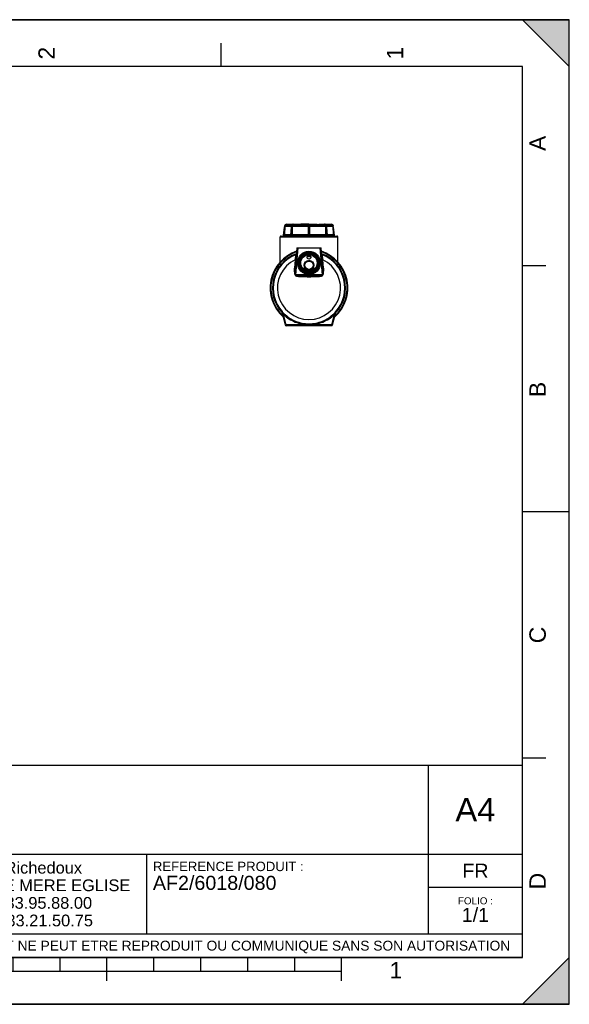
# Model space of a CAD drawing. Header units: millimetres. Extents: x 0 to 297, y 0 to 210.
# Tile 7 of 7: x 180 to 297, y 0 to 210. Entities that reach past the tile are written whole.
import ezdxf

# ---------------------------------------------------------------- set-up
doc = ezdxf.new("R2010")
doc.units = ezdxf.units.MM
doc.header["$LTSCALE"] = 16.335
doc.layers.get('0').update_dxf_attribs({"linetype": 'CONTINUOUS'})
doc.layers.add('AXES_REF', color=7, linetype='CONTINUOUS')
doc.styles.get("Standard").update_dxf_attribs({"font": 'arial.ttf'})
doc.styles.add('TEXTSTYLE_2', font='arial.ttf')

# ---------------------------------------------------------------- blocks, each defined once
blk = doc.blocks.new('MARGEA4_BL0', base_point=(148.51, 105.01))
at = {"color": 7, "linetype": 'Continuous'}
for p, q in [((0.01, 0.01), (0.01, 210.01)), ((297.01, 0.01), (297.01, 210.01)), ((297.01, 210.01), (0.01, 210.01)), ((0.01, 0.01), (0.01, 210.01)), ((0.01, 200.01), (10.01, 210.01)), ((10.01, 210.01), (0.01, 210.01)), ((0.01, 210.01), (0.01, 200.01)), ((0.01, 210.01), (0.01, 0.01)), ((0.01, 200.01), (10.01, 210.01)), ((148.51, 210.01), (148.51, 200.01)), ((287.01, 210.01), (297.01, 200.01)), ((297.01, 210.01), (287.01, 210.01)), ((297.01, 200.01), (287.01, 210.01)), ((297.01, 0.01), (297.01, 210.01)), ((297.01, 200.01), (297.01, 210.01)), ((74.26, 205.01), (74.26, 200.01)), ((222.76, 205.01), (222.76, 200.01)), ((287.01, 200.01), (10.01, 200.01)), ((10.01, 200.01), (10.01, 10.01)), ((287.01, 10.01), (287.01, 200.01)), ((5.01, 157.51), (10.01, 157.51)), ((292.01, 157.51), (287.01, 157.51)), ((0.01, 105.01), (15.01, 105.01)), ((297.01, 105.01), (287.01, 105.01)), ((5.01, 52.51), (10.01, 52.51)), ((292.01, 52.51), (287.01, 52.51)), ((0.01, 10.01), (10.01, 0.01)), ((0.01, 0.01), (0.01, 10.01)), ((0.01, 10.01), (10.01, 0.01)), ((287.01, 10.01), (10.01, 10.01)), ((48.51, 5.01), (48.51, 10.01)), ((58.51, 7.01), (58.51, 10.01)), ((68.51, 7.01), (68.51, 10.01)), ((78.51, 7.01), (78.51, 10.01)), ((88.51, 7.01), (88.51, 10.01)), ((98.51, 5.01), (98.51, 10.01)), ((108.51, 7.01), (108.51, 10.01)), ((118.51, 7.01), (118.51, 10.01)), ((128.51, 7.01), (128.51, 10.01)), ((138.51, 7.01), (138.51, 10.01)), ((148.51, 0.01), (148.51, 10.01)), ((158.51, 7.01), (158.51, 10.01)), ((168.51, 7.01), (168.51, 10.01)), ((178.51, 7.01), (178.51, 10.01)), ((188.51, 7.01), (188.51, 10.01)), ((198.51, 5.01), (198.51, 10.01)), ((208.51, 7.01), (208.51, 10.01)), ((218.51, 7.01), (218.51, 10.01)), ((228.51, 7.01), (228.51, 10.01)), ((238.51, 7.01), (238.51, 10.01)), ((248.51, 5.01), (248.51, 10.01)), ((297.01, 10.01), (287.01, 0.01)), ((297.01, 10.01), (287.01, 0.01)), ((297.01, 0.01), (297.01, 10.01)), ((248.51, 7.01), (48.51, 7.01)), ((297.01, 0.01), (0.01, 0.01)), ((10.01, 0.01), (0.01, 0.01)), ((297.01, 0.01), (0.01, 0.01)), ((287.01, 0.01), (297.01, 0.01))]:
    blk.add_line(p, q, dxfattribs=at)
for points in [[(0.01, 200.01), (10.01, 210.01), (0.01, 210.01)], [(287.01, 210.01), (297.01, 200.01), (297.01, 210.01)], [(0.01, 10.01), (10.01, 0.01), (0.01, 0.01)], [(297.01, 10.01), (287.01, 0.01), (297.01, 0.01)]]:
    blk.add_solid(points, dxfattribs=at)
at = {"color": 5, "linetype": 'Continuous', "style": 'TEXTSTYLE_2', "oblique": 0}
for s, p in [('4', (38.89, 201.51)), ('3', (113.14, 201.51)), ('2', (187.39, 201.51)), ('1', (261.64, 201.51)), ('A', (292.01, 182.01)), ('B', (292.01, 129.51)), ('C', (292.01, 77.01)), ('D', (292.01, 24.51))]:
    blk.add_text(s, height=3.5, rotation=90, dxfattribs=at).set_placement(p)
for s, p in [('A', (5.01, 182.01)), ('B', (5.01, 129.51)), ('C', (5.01, 77.01)), ('D', (5.01, 24.51)), ('4', (36.17, 5.35)), ('1', (258.71, 5.52))]:
    blk.add_text(s, height=3.5, dxfattribs=at).set_placement(p)
blk = doc.blocks.new('*T6')
at = {"color": 2, "linetype": 'Continuous'}
for p, q in [((0, 0), (0, 41)), ((0, 41), (190, 41)), ((25, 22), (25, 41)), ((170, 5), (170, 41)), ((190, 0), (190, 41)), ((0, 31.5), (25, 31.5)), ((0, 22), (190, 22)), ((110, 5), (110, 22)), ((170, 15), (190, 15)), ((0, 5), (190, 5)), ((0, 0), (190, 0))]:
    blk.add_line(p, q, dxfattribs=at)
at = {"color": 5, "linetype": 'Continuous', "line_spacing_factor": 0.9}
for s, insert, char_height, width, attachment_point in [('ECHELLE :\\P\\H2.5;1:25', (1.28, 39.4), 2, 28.52045, 1), ('TITRE :\\P\\H3.0;AUGET FLOTTANT 80L\\P\\H2.0; \\P \\P ', (26.28, 39.4), 2, 90.66914, 1), ('A4', (180, 34), 5, 17.0632, 2), ('10 rue Richedoux\\P50480 SAINTE MERE EGLISE\\PTEL: 02.33.95.88.00\\PFAX: 02.33.21.50.75', (82.5, 20.375), 2.5, 95.70632, 2), ('REFERENCE PRODUIT :\\P\\H3.0;AF2/6018/080', (111.28, 20.4), 2, 64.13383, 1), ('FR', (180, 20), 3, 11.15242, 2), ('FOLIO :  \\P\\H3.0;1/1', (180, 12.812), 1.5, 17.19703, 2), ('CE PLAN EST LA PROPRIETE DE LA SOCIETE SIMOP ET NE PEUT ETRE REPRODUIT OU COMMUNIQUE SANS SON AUTORISATION', (95, 3.55), 2.1, 368.8974, 2)]:
    blk.add_mtext(s, dxfattribs=dict(at, insert=insert, char_height=char_height, width=width, attachment_point=attachment_point))

msp = doc.modelspace()

# ---------------------------------------------------------------- linework, layer by layer
at = {"color": 7, "linetype": 'Continuous'}
for p, q in [((0, 210), (297, 210)), ((297, 0), (297, 210)), ((297.01, 0.01), (297.01, 200.01)), ((236.33, 165.79), (236.39, 166.06)), ((236.43, 164.15), (236.46, 165.95)), ((236.58, 166.07), (237.85, 166.07)), ((236.78, 166.37), (239.41, 166.37)), ((236.78, 166.18), (236.78, 166.15)), ((237.8, 165.79), (237.85, 166.06)), ((238.01, 164.15), (238.03, 165.95)), ((238.11, 166.07), (241.44, 166.07)), ((238.25, 166.18), (238.25, 166.15)), ((241.44, 166.29), (241.44, 166.29)), ((241.45, 166.29), (241.44, 166.29)), ((241.44, 166.28), (241.44, 166.27)), ((241.44, 166.28), (241.44, 166.28)), ((241.44, 166.27), (241.44, 166.26)), ((241.44, 166.26), (241.44, 166.25)), ((241.44, 166.25), (241.44, 166.24)), ((241.44, 166.24), (241.44, 166.22)), ((241.44, 166.22), (241.44, 166.19)), ((241.44, 166.19), (241.44, 166.16)), ((241.44, 166.16), (241.44, 166.1)), ((241.44, 166.1), (241.44, 165.78)), ((241.45, 166.3), (241.45, 166.29)), ((241.5, 165.79), (241.5, 166.06)), ((241.51, 166.37), (241.59, 166.37)), ((241.6, 166.06), (241.6, 165.79)), ((241.66, 166.29), (241.66, 166.3)), ((241.66, 166.3), (241.66, 166.3)), ((241.66, 166.29), (241.66, 166.29)), ((241.66, 166.29), (241.66, 166.29)), ((241.66, 166.29), (241.66, 166.29)), ((241.66, 166.28), (241.66, 166.29)), ((241.66, 166.28), (241.66, 166.28)), ((241.66, 166.27), (241.66, 166.28)), ((241.66, 166.26), (241.66, 166.27)), ((241.66, 166.25), (241.66, 166.26)), ((241.66, 166.23), (241.66, 166.25)), ((241.66, 166.21), (241.66, 166.23)), ((241.66, 166.18), (241.66, 166.21)), ((241.66, 166.14), (241.66, 166.18)), ((241.66, 166.09), (241.66, 166.14)), ((241.66, 166.05), (241.66, 166.09)), ((241.66, 166.07), (244.99, 166.07)), ((241.66, 166.05), (241.66, 165.78)), ((243.69, 166.37), (246.32, 166.37)), ((244.85, 166.15), (244.85, 166.18)), ((245.07, 165.95), (245.09, 164.15)), ((245.25, 166.07), (246.52, 166.07)), ((245.25, 166.06), (245.3, 165.79)), ((246.32, 166.15), (246.32, 166.18)), ((246.64, 165.95), (246.67, 164.15)), ((246.78, 165.79), (246.71, 166.06)), ((246.78, 165.79), (246.71, 166.06)), ((235.63, 163.87), (247.47, 163.87)), ((236.09, 163.87), (236.11, 164.03)), ((236.11, 164.03), (247, 164.03)), ((236.15, 164.07), (236.32, 165.74)), ((236.15, 164.07), (246.96, 164.07)), ((237.67, 164.07), (237.8, 165.74)), ((241.43, 164.07), (241.44, 165.73)), ((241.44, 165.78), (241.44, 165.73)), ((241.5, 164.07), (241.5, 165.74)), ((241.66, 165.73), (241.66, 165.78)), ((241.66, 165.73), (241.67, 164.07)), ((245.31, 165.74), (245.43, 164.07)), ((246.96, 164.07), (246.79, 165.74)), ((246.96, 164.07), (246.79, 165.74)), ((247.01, 163.87), (247, 164.03)), ((238.95, 161.35), (238.6, 157.11)), ((238.95, 161.35), (244.15, 161.35)), ((244.5, 157.11), (244.15, 161.35)), ((236.51, 144.9), (235.73, 147.81)), ((246.59, 144.9), (247.37, 147.81)), ((246.4, 144.75), (236.7, 144.75)), ((0, 0), (297, 0))]:
    msp.add_line(p, q, dxfattribs=at)
at = {"color": 9, "linetype": 'Continuous'}
for p, q in [((236.39, 166.06), (236.33, 165.79)), ((236.39, 166.06), (236.39, 166.06)), ((236.45, 166.05), (236.39, 165.78)), ((236.46, 165.95), (237.83, 165.95)), ((236.78, 166.3), (237.7, 166.3)), ((236.78, 166.18), (237.89, 166.18)), ((237.88, 166.15), (236.78, 166.15)), ((236.86, 166.26), (237.94, 166.26)), ((237.82, 165.79), (237.87, 166.06)), ((237.87, 166.06), (237.94, 166.06)), ((237.94, 166.06), (237.89, 165.79)), ((238.03, 166.05), (237.98, 165.78)), ((238.03, 165.95), (241.44, 165.95)), ((238.25, 166.3), (238.89, 166.3)), ((238.25, 166.18), (241.44, 166.18)), ((241.44, 166.15), (238.25, 166.15)), ((238.3, 166.26), (241.44, 166.26)), ((241.5, 166.06), (241.6, 166.06)), ((241.55, 166.37), (241.55, 166.39)), ((241.66, 166.26), (244.8, 166.26)), ((241.66, 166.18), (244.85, 166.18)), ((244.85, 166.15), (241.66, 166.15)), ((241.66, 165.95), (245.07, 165.95)), ((244.21, 166.3), (244.85, 166.3)), ((245.12, 165.78), (245.08, 166.05)), ((245.16, 166.26), (246.25, 166.26)), ((245.21, 165.79), (245.17, 166.06)), ((245.17, 166.06), (245.23, 166.06)), ((245.21, 166.18), (246.32, 166.18)), ((246.32, 166.15), (245.23, 166.15)), ((245.23, 166.06), (245.28, 165.79)), ((245.27, 165.95), (246.64, 165.95)), ((245.4, 166.3), (246.32, 166.3)), ((246.71, 165.78), (246.65, 166.05)), ((236.32, 165.74), (236.15, 164.07)), ((236.38, 165.73), (236.21, 164.07)), ((236.32, 165.74), (236.32, 165.74)), ((236.33, 165.79), (236.33, 165.79)), ((237.68, 164.15), (236.43, 164.15)), ((237.69, 164.07), (237.81, 165.74)), ((237.88, 165.74), (237.77, 164.07)), ((237.81, 165.74), (237.88, 165.74)), ((237.89, 165.79), (237.82, 165.79)), ((237.98, 165.73), (237.86, 164.07)), ((241.43, 164.15), (238.01, 164.15)), ((241.6, 165.79), (241.5, 165.79)), ((241.5, 165.74), (241.6, 165.74)), ((241.6, 165.74), (241.6, 164.07)), ((245.09, 164.15), (241.67, 164.15)), ((245.24, 164.07), (245.13, 165.73)), ((245.28, 165.79), (245.21, 165.79)), ((245.34, 164.07), (245.22, 165.74)), ((245.22, 165.74), (245.29, 165.74)), ((245.29, 165.74), (245.41, 164.07)), ((246.67, 164.15), (245.42, 164.15)), ((246.89, 164.07), (246.72, 165.73)), ((235.43, 163.67), (247.67, 163.67)), ((239.15, 161.35), (238.67, 155.57)), ((244.43, 155.57), (243.95, 161.35)), ((238.58, 158.81), (238.44, 157.07)), ((244.66, 157.07), (244.52, 158.81)), ((238.66, 155.57), (238.66, 155.58)), ((238.66, 155.58), (238.67, 155.57)), ((238.66, 155.57), (238.67, 155.57)), ((238.66, 155.57), (238.67, 155.57)), ((244.44, 155.57), (238.67, 155.57)), ((244.43, 155.57), (244.44, 155.58)), ((244.43, 155.57), (244.44, 155.57)), ((244.44, 155.57), (244.44, 155.58)), ((244.44, 155.57), (244.44, 155.57)), ((236.7, 144.94), (236.11, 147.16)), ((246.4, 144.94), (246.99, 147.16)), ((246.4, 144.94), (236.7, 144.94)), ((236.7, 144.75), (236.7, 144.94)), ((246.4, 144.75), (246.4, 144.94))]:
    msp.add_line(p, q, dxfattribs=at)
at = {"color": 7, "linetype": 'Continuous'}
for points in [[(238.15, 166.37), (238.14, 166.37), (238.13, 166.37), (238.12, 166.36), (238.1, 166.36), (238.09, 166.36), (238.08, 166.36), (238.07, 166.35), (238.06, 166.35), (238.04, 166.34), (238.03, 166.34), (238.02, 166.33), (238.01, 166.32), (238, 166.31), (237.99, 166.31), (237.97, 166.3), (237.96, 166.29), (237.95, 166.28), (237.94, 166.27), (237.93, 166.25), (237.93, 166.24), (237.92, 166.23), (237.91, 166.22), (237.9, 166.2), (237.89, 166.19), (237.89, 166.18), (237.88, 166.16), (237.87, 166.15), (237.87, 166.13), (237.86, 166.11), (237.86, 166.1), (237.86, 166.08), (237.85, 166.07), (237.85, 166.06)], [(241.44, 166.29), (241.44, 166.29), (241.44, 166.28)], [(241.51, 166.37), (241.51, 166.37), (241.5, 166.37), (241.5, 166.37), (241.5, 166.36), (241.49, 166.36), (241.49, 166.36), (241.48, 166.36), (241.48, 166.36), (241.48, 166.36), (241.47, 166.35), (241.47, 166.35), (241.47, 166.35), (241.47, 166.35), (241.46, 166.35), (241.46, 166.34), (241.46, 166.34), (241.46, 166.34), (241.46, 166.34), (241.45, 166.33), (241.45, 166.33), (241.45, 166.33), (241.45, 166.33), (241.45, 166.32), (241.45, 166.32), (241.45, 166.32), (241.45, 166.32), (241.45, 166.32), (241.45, 166.32), (241.45, 166.31), (241.45, 166.31), (241.45, 166.31), (241.45, 166.31), (241.45, 166.31), (241.45, 166.31), (241.45, 166.31), (241.45, 166.31), (241.45, 166.31), (241.45, 166.3), (241.45, 166.3), (241.45, 166.3), (241.45, 166.3), (241.45, 166.3), (241.45, 166.3), (241.45, 166.3)], [(241.66, 166.3), (241.66, 166.3), (241.66, 166.3), (241.66, 166.3), (241.66, 166.3), (241.66, 166.31), (241.66, 166.31), (241.66, 166.31), (241.66, 166.31), (241.66, 166.31), (241.66, 166.31), (241.65, 166.31), (241.65, 166.31), (241.65, 166.31), (241.65, 166.32), (241.65, 166.32), (241.65, 166.32), (241.65, 166.32), (241.65, 166.32), (241.65, 166.32), (241.65, 166.33), (241.65, 166.33), (241.65, 166.33), (241.65, 166.33), (241.65, 166.34), (241.64, 166.34), (241.64, 166.34), (241.64, 166.34), (241.64, 166.35), (241.64, 166.35), (241.63, 166.35), (241.63, 166.35), (241.63, 166.35), (241.62, 166.36), (241.62, 166.36), (241.62, 166.36), (241.61, 166.36), (241.61, 166.36), (241.61, 166.36), (241.6, 166.37), (241.6, 166.37), (241.59, 166.37), (241.59, 166.37)], [(245.25, 166.06), (245.25, 166.07), (245.25, 166.08), (245.24, 166.1), (245.24, 166.12), (245.23, 166.13), (245.23, 166.15), (245.22, 166.16), (245.22, 166.18), (245.21, 166.19), (245.2, 166.2), (245.19, 166.22), (245.18, 166.23), (245.18, 166.24), (245.17, 166.25), (245.16, 166.27), (245.15, 166.28), (245.14, 166.29), (245.13, 166.3), (245.12, 166.31), (245.1, 166.31), (245.09, 166.32), (245.08, 166.33), (245.07, 166.34), (245.06, 166.34), (245.05, 166.35), (245.03, 166.35), (245.02, 166.36), (245.01, 166.36), (245, 166.36), (244.99, 166.36), (244.97, 166.37), (244.96, 166.37), (244.95, 166.37)], [(237.8, 165.79), (237.8, 165.78), (237.8, 165.77), (237.8, 165.76), (237.8, 165.76), (237.8, 165.75), (237.8, 165.74), (237.8, 165.74)], [(245.31, 165.74), (245.31, 165.74), (245.3, 165.75), (245.3, 165.76), (245.3, 165.77), (245.3, 165.77), (245.3, 165.78), (245.3, 165.79)]]:
    msp.add_lwpolyline(points, dxfattribs=at)
for centre, radius in [((241.55, 158.15), 1.8), ((241.55, 158.15), 1.76), ((241.55, 158.15), 1.74), ((241.55, 159.35), 0.4), ((241.55, 157.63), 1.06), ((241.55, 157.63), 0.9)]:
    msp.add_circle(centre, radius, dxfattribs=at)
for centre, radius, start, end in [((236.78, 165.97), 0.4, 90, 166.3932), ((240.92, 96.6), 69.77, 92.6439, 93.338), ((241.14, 92.03), 74.35, 92.4235, 92.6532), ((241.12, 132.84), 33.54, 93.8197, 94.8201), ((241.5, 127.33), 39.06, 92.9667, 93.8354), ((241.57, 126.88), 39.51, 86.1696, 87.0283), ((241.94, 132.3), 34.07, 85.1878, 86.1724), ((241.96, 92.03), 74.35, 87.3468, 87.5765), ((242.12, 95.46), 70.92, 86.6676, 87.3505), ((246.32, 165.97), 0.4, 13.6068, 90), ((235.63, 163.67), 0.2, 90, 180), ((236.15, 164.03), 0.04, 90, 180), ((236.71, 165.7), 0.4, 166.3932, 174.1378), ((246.39, 165.7), 0.4, 5.8622, 13.6068), ((246.96, 164.03), 0.04, 0, 90), ((247.47, 163.67), 0.2, 0, 90), ((241.55, 152.79), 8.27, 108.7544, 228.3688), ((241.55, 152.79), 7.64, 111.7666, 221.3375), ((238.64, 160.07), 0.2, 291.7666, 355.2364), ((241.55, 152.79), 7.64, 110.8438, 111.0658), ((241.55, 152.79), 8.27, 311.634, 71.2458), ((244.46, 160.07), 0.2, 184.7636, 248.2334), ((241.55, 152.79), 7.64, 68.9357, 69.1562), ((241.55, 152.79), 7.64, 318.6625, 68.2334), ((235.54, 147.76), 0.2, 15.0003, 39.9123), ((247.56, 147.76), 0.2, 140.088, 165), ((236.7, 144.95), 0.2, 195, 270), ((246.4, 144.95), 0.2, 270, 345)]:
    msp.add_arc(centre, radius, start, end, dxfattribs=at)
at = {"color": 9, "linetype": 'Continuous'}
for centre, radius, start, end in [((236.71, 165.7), 0.401, 166.3995, 174.1343), ((236.72, 165.7), 0.336, 166.3997, 174.1344), ((238.36, 165.7), 0.543, 170.1162, 175.7794), ((238.45, 165.7), 0.564, 170.497, 175.9455), ((238.45, 165.7), 0.475, 170.5149, 175.9532), ((260.65, 165.7), 19.15, 179.7241, 179.8835), ((222.45, 165.7), 19.15, 0.1165, 0.2759), ((244.65, 165.7), 0.475, 4.0468, 9.4851), ((244.65, 165.7), 0.564, 4.0545, 9.503), ((244.75, 165.7), 0.543, 4.2206, 9.8838), ((246.39, 165.7), 0.336, 5.8656, 13.6003), ((246.39, 165.7), 0.401, 5.8657, 13.6005), ((241.55, 152.79), 8.13, 109.1845, 226.841), ((241.55, 152.79), 7.78, 110.3514, 222.3372), ((241.55, 152.79), 8.13, 313.1579, 70.8149), ((241.55, 152.79), 7.78, 317.6628, 69.6486), ((241.55, 152.79), 6.72, 116.2266, 63.7734), ((241.55, 152.79), 6.68, 86.7053, 93.2947), ((237.84, 155.91), 0.836, 336.7344, 339.0279), ((241.55, 152.79), 4, 135.9977, 136.0778), ((241.55, 152.79), 4, 43.9222, 44.0023), ((245.26, 155.91), 0.834, 200.974, 203.2729), ((236.15, 146.84), 1.98, 282.2769, 283.3397), ((247.05, 147.25), 2.4, 256.7041, 256.9374)]:
    msp.add_arc(centre, radius, start, end, dxfattribs=at)
for points, knots in [([(236.39, 166.06), (236.41, 166.12), (236.47, 166.24), (236.58, 166.32), (236.63, 166.34)], [0, 0, 0, 0, 0.500329, 1, 1, 1, 1]), ([(236.45, 166.05), (236.45, 166.05), (236.43, 166.05), (236.41, 166.06), (236.4, 166.06), (236.4, 166.06), (236.39, 166.06), (236.39, 166.06), (236.39, 166.06)], [0, 0, 0, 0, 0.379016, 0.702654, 0.827512, 0.920886, 0.979136, 1, 1, 1, 1]), ([(236.78, 166.3), (236.71, 166.3), (236.56, 166.25), (236.47, 166.12), (236.45, 166.05)], [0, 0, 0, 0, 0.499808, 1, 1, 1, 1]), ([(236.78, 166.3), (236.78, 166.31), (236.78, 166.32), (236.78, 166.34), (236.78, 166.35), (236.78, 166.35), (236.78, 166.36), (236.78, 166.36), (236.78, 166.37), (236.78, 166.37)], [0, 0, 0, 0, 0.382391, 0.555156, 0.7066, 0.830911, 0.923326, 0.980335, 1, 1, 1, 1]), ([(237.87, 166.06), (237.86, 166.06), (237.86, 166.06), (237.85, 166.06), (237.85, 166.06)], [0, 0, 0, 0, 0.692479, 1, 1, 1, 1]), ([(238.15, 166.37), (238.12, 166.37), (238.05, 166.35), (237.96, 166.28), (237.9, 166.18), (237.88, 166.1), (237.87, 166.06)], [0, 0, 0, 0, 0.21678, 0.452226, 0.714648, 1, 1, 1, 1]), ([(237.94, 166.06), (237.94, 166.1), (237.96, 166.16), (238.01, 166.25), (238.07, 166.32), (238.12, 166.35), (238.15, 166.36)], [0, 0, 0, 0, 0.283028, 0.546148, 0.784431, 1, 1, 1, 1]), ([(238.03, 166.05), (238.01, 166.05), (237.98, 166.06), (237.95, 166.06), (237.94, 166.06)], [0, 0, 0, 0, 0.4997, 1, 1, 1, 1]), ([(238.25, 166.3), (238.23, 166.3), (238.17, 166.29), (238.1, 166.23), (238.05, 166.15), (238.03, 166.08), (238.03, 166.05)], [0, 0, 0, 0, 0.212081, 0.445773, 0.709895, 1, 1, 1, 1]), ([(238.25, 166.3), (238.25, 166.32), (238.25, 166.34), (238.22, 166.36), (238.21, 166.37), (238.21, 166.37)], [0, 0, 0, 0, 0.54915, 0.786669, 1, 1, 1, 1]), ([(241.5, 166.06), (241.49, 166.06), (241.47, 166.06), (241.45, 166.05), (241.44, 166.05), (241.44, 166.05)], [0, 0, 0, 0, 0.671443, 0.888583, 1, 1, 1, 1]), ([(241.51, 166.37), (241.51, 166.37), (241.51, 166.36), (241.51, 166.36), (241.51, 166.35), (241.51, 166.34), (241.51, 166.33), (241.51, 166.31), (241.51, 166.28), (241.5, 166.23), (241.5, 166.18), (241.5, 166.12), (241.5, 166.08), (241.5, 166.06)], [0, 0, 0, 0, 0.005037, 0.018764, 0.041318, 0.072844, 0.112846, 0.160881, 0.280801, 0.428962, 0.601598, 0.793654, 1, 1, 1, 1]), ([(241.6, 166.06), (241.6, 166.08), (241.6, 166.12), (241.6, 166.18), (241.6, 166.23), (241.6, 166.28), (241.6, 166.31), (241.59, 166.33), (241.59, 166.34), (241.59, 166.35), (241.59, 166.36), (241.59, 166.36), (241.59, 166.37), (241.59, 166.37)], [0, 0, 0, 0, 0.206483, 0.398879, 0.571242, 0.71955, 0.839251, 0.887273, 0.927341, 0.95875, 0.981261, 0.994968, 1, 1, 1, 1]), ([(241.66, 166.05), (241.66, 166.05), (241.66, 166.05), (241.63, 166.06), (241.61, 166.06), (241.6, 166.06)], [0, 0, 0, 0, 0.11148, 0.328302, 1, 1, 1, 1]), ([(244.9, 166.37), (244.89, 166.37), (244.88, 166.36), (244.86, 166.34), (244.85, 166.32), (244.85, 166.3)], [0, 0, 0, 0, 0.213331, 0.45085, 1, 1, 1, 1]), ([(245.08, 166.05), (245.07, 166.08), (245.05, 166.15), (245, 166.23), (244.93, 166.29), (244.88, 166.3), (244.85, 166.3)], [0, 0, 0, 0, 0.289745, 0.553905, 0.787638, 1, 1, 1, 1]), ([(245.23, 166.06), (245.23, 166.1), (245.2, 166.18), (245.14, 166.28), (245.05, 166.35), (244.99, 166.37), (244.95, 166.37)], [0, 0, 0, 0, 0.285707, 0.548095, 0.783505, 1, 1, 1, 1]), ([(244.95, 166.36), (244.98, 166.35), (245.03, 166.32), (245.09, 166.25), (245.14, 166.16), (245.16, 166.1), (245.17, 166.06)], [0, 0, 0, 0, 0.215653, 0.453985, 0.717194, 1, 1, 1, 1]), ([(245.17, 166.06), (245.15, 166.06), (245.12, 166.06), (245.09, 166.05), (245.08, 166.05)], [0, 0, 0, 0, 0.5003, 1, 1, 1, 1]), ([(245.25, 166.06), (245.25, 166.06), (245.24, 166.06), (245.24, 166.06), (245.23, 166.06)], [0, 0, 0, 0, 0.307521, 1, 1, 1, 1]), ([(246.32, 166.37), (246.32, 166.37), (246.32, 166.36), (246.32, 166.36), (246.32, 166.35), (246.32, 166.35), (246.32, 166.34), (246.32, 166.32), (246.32, 166.31), (246.32, 166.3)], [0, 0, 0, 0, 0.019665, 0.076674, 0.169089, 0.2934, 0.444844, 0.617609, 1, 1, 1, 1]), ([(246.65, 166.05), (246.63, 166.12), (246.55, 166.25), (246.39, 166.3), (246.32, 166.3)], [0, 0, 0, 0, 0.499878, 1, 1, 1, 1]), ([(246.47, 166.34), (246.53, 166.32), (246.63, 166.24), (246.7, 166.12), (246.71, 166.06)], [0, 0, 0, 0, 0.49974, 1, 1, 1, 1]), ([(246.71, 166.06), (246.7, 166.06), (246.68, 166.05), (246.66, 166.05), (246.65, 166.05)], [0, 0, 0, 0, 0.499989, 1, 1, 1, 1]), ([(236.38, 165.73), (236.37, 165.73), (236.36, 165.73), (236.34, 165.74), (236.32, 165.74), (236.32, 165.74), (236.32, 165.74)], [0, 0, 0, 0, 0.378905, 0.702513, 0.920793, 1, 1, 1, 1]), ([(236.39, 165.78), (236.38, 165.78), (236.37, 165.78), (236.35, 165.79), (236.34, 165.79), (236.33, 165.79), (236.33, 165.79), (236.33, 165.79), (236.33, 165.79)], [0, 0, 0, 0, 0.378981, 0.7026, 0.827459, 0.920843, 0.97911, 1, 1, 1, 1]), ([(237.82, 165.79), (237.82, 165.79), (237.81, 165.79), (237.8, 165.79), (237.8, 165.79)], [0, 0, 0, 0, 0.692468, 1, 1, 1, 1]), ([(237.81, 165.74), (237.81, 165.74), (237.81, 165.74), (237.8, 165.74), (237.8, 165.74), (237.8, 165.74), (237.8, 165.74)], [0, 0, 0, 0, 0.416082, 0.726462, 0.920963, 1, 1, 1, 1]), ([(237.98, 165.73), (237.97, 165.73), (237.94, 165.74), (237.91, 165.74), (237.88, 165.74)], [0, 0, 0, 0, 0.227253, 1, 1, 1, 1]), ([(237.98, 165.78), (237.97, 165.78), (237.94, 165.79), (237.91, 165.79), (237.89, 165.79)], [0, 0, 0, 0, 0.499685, 1, 1, 1, 1]), ([(241.5, 165.79), (241.49, 165.79), (241.47, 165.79), (241.45, 165.78), (241.44, 165.78), (241.44, 165.78)], [0, 0, 0, 0, 0.671446, 0.888585, 1, 1, 1, 1]), ([(241.5, 165.74), (241.49, 165.74), (241.48, 165.74), (241.46, 165.74), (241.45, 165.73), (241.44, 165.73), (241.44, 165.73), (241.44, 165.73)], [0, 0, 0, 0, 0.377139, 0.697522, 0.913572, 0.972729, 1, 1, 1, 1]), ([(241.66, 165.78), (241.66, 165.78), (241.66, 165.78), (241.64, 165.79), (241.61, 165.79), (241.6, 165.79)], [0, 0, 0, 0, 0.111415, 0.328554, 1, 1, 1, 1]), ([(241.66, 165.73), (241.66, 165.73), (241.66, 165.73), (241.66, 165.73), (241.64, 165.74), (241.62, 165.74), (241.61, 165.74), (241.6, 165.74)], [0, 0, 0, 0, 0.027284, 0.08633, 0.302002, 0.622216, 1, 1, 1, 1]), ([(245.21, 165.79), (245.2, 165.79), (245.17, 165.79), (245.14, 165.78), (245.12, 165.78)], [0, 0, 0, 0, 0.500315, 1, 1, 1, 1]), ([(245.22, 165.74), (245.21, 165.74), (245.18, 165.74), (245.15, 165.73), (245.13, 165.73)], [0, 0, 0, 0, 0.231257, 1, 1, 1, 1]), ([(245.3, 165.79), (245.3, 165.79), (245.29, 165.79), (245.29, 165.79), (245.28, 165.79)], [0, 0, 0, 0, 0.307532, 1, 1, 1, 1]), ([(245.31, 165.74), (245.31, 165.74), (245.3, 165.74), (245.3, 165.74), (245.29, 165.74), (245.29, 165.74), (245.29, 165.74)], [0, 0, 0, 0, 0.079036, 0.273537, 0.583917, 1, 1, 1, 1]), ([(246.78, 165.79), (246.77, 165.79), (246.74, 165.78), (246.72, 165.78), (246.71, 165.78)], [0, 0, 0, 0, 0.499989, 1, 1, 1, 1]), ([(238.72, 159.88), (238.72, 159.88), (238.72, 159.88), (238.71, 159.86), (238.71, 159.84), (238.71, 159.78), (238.69, 159.7), (238.68, 159.57), (238.66, 159.41), (238.63, 159.15), (238.6, 158.95), (238.58, 158.81)], [0, 0, 0, 0, 0.004764, 0.019003, 0.042558, 0.075176, 0.166149, 0.288343, 0.437422, 0.608736, 1, 1, 1, 1]), ([(244.52, 158.81), (244.5, 158.95), (244.48, 159.15), (244.44, 159.41), (244.42, 159.57), (244.41, 159.7), (244.4, 159.78), (244.39, 159.84), (244.39, 159.86), (244.38, 159.88), (244.38, 159.88), (244.38, 159.88)], [0, 0, 0, 0, 0.391259, 0.562571, 0.711649, 0.833844, 0.92482, 0.957439, 0.980996, 0.995235, 1, 1, 1, 1]), ([(238.58, 158.81), (238.6, 158.81), (238.64, 158.82), (238.7, 158.83), (238.74, 158.85), (238.74, 158.87)], [0, 0, 0, 0, 0.350041, 0.644419, 1, 1, 1, 1]), ([(244.52, 158.81), (244.5, 158.81), (244.46, 158.82), (244.4, 158.83), (244.36, 158.85), (244.36, 158.87)], [0, 0, 0, 0, 0.350041, 0.644419, 1, 1, 1, 1]), ([(238.44, 157.07), (238.43, 156.94), (238.41, 156.69), (238.42, 156.37), (238.44, 156.11), (238.46, 155.92), (238.5, 155.77), (238.54, 155.65), (238.58, 155.59), (238.61, 155.58)], [0, 0, 0, 0, 0.249582, 0.499914, 0.625343, 0.750853, 0.87623, 0.93873, 1, 1, 1, 1]), ([(238.44, 157.07), (238.48, 157.07), (238.53, 157.07), (238.58, 157.09), (238.6, 157.1), (238.6, 157.11)], [0, 0, 0, 0, 0.668393, 0.879554, 1, 1, 1, 1]), ([(238.6, 157.11), (238.59, 156.98), (238.57, 156.8), (238.56, 156.54), (238.56, 156.36), (238.56, 156.17), (238.56, 156.01), (238.57, 155.88), (238.58, 155.79), (238.59, 155.71), (238.6, 155.65), (238.61, 155.62), (238.62, 155.61)], [0, 0, 0, 0, 0.250032, 0.375122, 0.500254, 0.625419, 0.750595, 0.813177, 0.875733, 0.938211, 0.969377, 1, 1, 1, 1]), ([(238.61, 155.58), (238.6, 155.57), (238.59, 155.53), (238.6, 155.49), (238.64, 155.45), (238.69, 155.42), (238.76, 155.38), (238.85, 155.35), (238.95, 155.33), (239.07, 155.31), (239.23, 155.28), (239.42, 155.26), (239.68, 155.24), (240, 155.22), (240.38, 155.21), (240.9, 155.2), (241.29, 155.2), (241.55, 155.2)], [0, 0, 0, 0, 0.015493, 0.030686, 0.045906, 0.061179, 0.091817, 0.122594, 0.153466, 0.184412, 0.246479, 0.308743, 0.371166, 0.496383, 0.621983, 0.747849, 1, 1, 1, 1]), ([(238.67, 155.57), (238.65, 155.56), (238.63, 155.55), (238.64, 155.51), (238.67, 155.5), (238.7, 155.48), (238.75, 155.47), (238.79, 155.46), (238.85, 155.45), (238.93, 155.44), (239.02, 155.43), (239.15, 155.42), (239.3, 155.41), (239.49, 155.4), (239.74, 155.39), (240.05, 155.38), (240.43, 155.37), (240.93, 155.37), (241.3, 155.37), (241.55, 155.37)], [0, 0, 0, 0, 0.015279, 0.022739, 0.030433, 0.045906, 0.061433, 0.076982, 0.092545, 0.123697, 0.154877, 0.186076, 0.248522, 0.311017, 0.373551, 0.498709, 0.623959, 0.749273, 1, 1, 1, 1]), ([(241.55, 155.2), (241.81, 155.2), (242.2, 155.2), (242.72, 155.21), (243.1, 155.22), (243.43, 155.24), (243.68, 155.26), (243.87, 155.28), (244.03, 155.31), (244.16, 155.33), (244.25, 155.35), (244.34, 155.38), (244.41, 155.42), (244.46, 155.45), (244.5, 155.49), (244.51, 155.53), (244.5, 155.57), (244.49, 155.58)], [0, 0, 0, 0, 0.252154, 0.378021, 0.503621, 0.628839, 0.691262, 0.753526, 0.815593, 0.84654, 0.877411, 0.908188, 0.938825, 0.954097, 0.969314, 0.984503, 1, 1, 1, 1]), ([(241.55, 155.37), (241.8, 155.37), (242.18, 155.37), (242.68, 155.37), (243.05, 155.38), (243.36, 155.39), (243.61, 155.4), (243.8, 155.41), (243.95, 155.42), (244.08, 155.43), (244.17, 155.44), (244.25, 155.45), (244.31, 155.46), (244.36, 155.47), (244.4, 155.48), (244.44, 155.5), (244.46, 155.51), (244.48, 155.55), (244.45, 155.56), (244.44, 155.57)], [0, 0, 0, 0, 0.250727, 0.376041, 0.501291, 0.626449, 0.688983, 0.751478, 0.813923, 0.845123, 0.876302, 0.907454, 0.923017, 0.938566, 0.954092, 0.969564, 0.977268, 0.984728, 1, 1, 1, 1]), ([(244.48, 155.61), (244.49, 155.62), (244.5, 155.65), (244.52, 155.71), (244.53, 155.79), (244.53, 155.88), (244.54, 156.01), (244.54, 156.17), (244.54, 156.36), (244.54, 156.54), (244.53, 156.8), (244.51, 156.98), (244.5, 157.11)], [0, 0, 0, 0, 0.030622, 0.061789, 0.124268, 0.186824, 0.249405, 0.374581, 0.499746, 0.624878, 0.749968, 1, 1, 1, 1]), ([(244.49, 155.58), (244.52, 155.59), (244.56, 155.65), (244.6, 155.77), (244.64, 155.92), (244.66, 156.11), (244.68, 156.37), (244.69, 156.69), (244.68, 156.94), (244.66, 157.07)], [0, 0, 0, 0, 0.061273, 0.123775, 0.249151, 0.374661, 0.500089, 0.750419, 1, 1, 1, 1]), ([(244.66, 157.07), (244.63, 157.07), (244.58, 157.07), (244.52, 157.09), (244.5, 157.1), (244.5, 157.11)], [0, 0, 0, 0, 0.668393, 0.879554, 1, 1, 1, 1]), ([(235.73, 147.81), (235.73, 147.82), (235.75, 147.77), (235.76, 147.75), (235.79, 147.7), (235.81, 147.67), (235.82, 147.66)], [0, 0, 0, 0, 0.138915, 0.404418, 0.697176, 1, 1, 1, 1]), ([(235.81, 147.74), (235.85, 147.71), (235.99, 147.55), (236.13, 147.41), (236.25, 147.3)], [0, 0, 0, 0, 0.239546, 1, 1, 1, 1]), ([(235.82, 147.66), (235.82, 147.67), (235.83, 147.69), (235.83, 147.73), (235.81, 147.74)], [0, 0, 0, 0, 0.31501, 1, 1, 1, 1]), ([(235.82, 147.66), (235.84, 147.62), (235.93, 147.45), (236.03, 147.29), (236.11, 147.16)], [0, 0, 0, 0, 0.246642, 1, 1, 1, 1]), ([(236.11, 147.16), (236.13, 147.18), (236.16, 147.21), (236.2, 147.25), (236.23, 147.28), (236.24, 147.29), (236.25, 147.3)], [0, 0, 0, 0, 0.36924, 0.68453, 0.904312, 1, 1, 1, 1]), ([(236.11, 147.16), (236.47, 146.81), (237.26, 146.18), (239.04, 145.26), (241.55, 144.76), (244.06, 145.26), (245.85, 146.18), (246.63, 146.81), (246.99, 147.16)], [0, 0, 0, 0, 0.125251, 0.250533, 0.5, 0.749467, 0.874749, 1, 1, 1, 1]), ([(236.25, 147.3), (236.6, 146.96), (237.37, 146.34), (239.1, 145.44), (241.55, 144.96), (244, 145.44), (245.74, 146.34), (246.5, 146.96), (246.85, 147.3)], [0, 0, 0, 0, 0.125257, 0.25054, 0.5, 0.74946, 0.874743, 1, 1, 1, 1]), ([(246.85, 147.3), (246.89, 147.33), (247.04, 147.48), (247.19, 147.63), (247.29, 147.74)], [0, 0, 0, 0, 0.256167, 1, 1, 1, 1]), ([(246.99, 147.16), (246.98, 147.18), (246.95, 147.21), (246.91, 147.25), (246.87, 147.28), (246.86, 147.29), (246.85, 147.3)], [0, 0, 0, 0, 0.36924, 0.684529, 0.904311, 1, 1, 1, 1]), ([(246.99, 147.16), (247.02, 147.2), (247.12, 147.37), (247.22, 147.53), (247.29, 147.66)], [0, 0, 0, 0, 0.251711, 1, 1, 1, 1]), ([(247.29, 147.66), (247.28, 147.67), (247.27, 147.69), (247.27, 147.73), (247.29, 147.74)], [0, 0, 0, 0, 0.315012, 1, 1, 1, 1]), ([(247.29, 147.66), (247.3, 147.67), (247.31, 147.7), (247.34, 147.75), (247.35, 147.77), (247.37, 147.82), (247.37, 147.81)], [0, 0, 0, 0, 0.302829, 0.595591, 0.861095, 1, 1, 1, 1]), ([(236.7, 144.94), (236.7, 144.94), (236.66, 144.93), (236.63, 144.92), (236.61, 144.91)], [0, 0, 0, 0, 0.261502, 1, 1, 1, 1]), ([(246.49, 144.91), (246.49, 144.92), (246.45, 144.92), (246.42, 144.93), (246.4, 144.94)], [0, 0, 0, 0, 0.234246, 1, 1, 1, 1]), ([(246.59, 144.9), (246.59, 144.9), (246.58, 144.9), (246.56, 144.9), (246.54, 144.9), (246.51, 144.91), (246.5, 144.91)], [0, 0, 0, 0, 0.072278, 0.27054, 0.585898, 1, 1, 1, 1]), ([(236.57, 144.91), (236.56, 144.9), (236.55, 144.9), (236.53, 144.9), (236.52, 144.9), (236.51, 144.9), (236.51, 144.9)], [0, 0, 0, 0, 0.419416, 0.732548, 0.927364, 1, 1, 1, 1])]:
    msp.add_open_spline(points, degree=3, knots=knots, dxfattribs=at)
at = {"color": 7, "linetype": 'Continuous'}
for points, knots in [([(236.46, 165.95), (236.46, 165.98), (236.49, 166.04), (236.55, 166.07), (236.58, 166.07)], [0, 0, 0, 0, 0.500042, 1, 1, 1, 1]), ([(236.7, 166.07), (236.72, 166.07), (236.76, 166.09), (236.78, 166.13), (236.78, 166.15)], [0, 0, 0, 0, 0.499958, 1, 1, 1, 1]), ([(236.78, 166.18), (236.78, 166.2), (236.8, 166.24), (236.84, 166.26), (236.86, 166.26)], [0, 0, 0, 0, 0.500041, 1, 1, 1, 1]), ([(238.03, 165.95), (238.03, 165.97), (238.03, 166), (238.05, 166.03), (238.08, 166.06), (238.1, 166.07), (238.11, 166.07)], [0, 0, 0, 0, 0.290373, 0.558514, 0.792765, 1, 1, 1, 1]), ([(238.2, 166.07), (238.2, 166.07), (238.22, 166.07), (238.24, 166.09), (238.25, 166.12), (238.25, 166.14), (238.25, 166.15)], [0, 0, 0, 0, 0.206906, 0.44127, 0.70975, 1, 1, 1, 1]), ([(238.25, 166.18), (238.25, 166.2), (238.26, 166.23), (238.29, 166.26), (238.3, 166.26)], [0, 0, 0, 0, 0.560431, 1, 1, 1, 1]), ([(239.41, 166.37), (239.43, 166.37), (239.46, 166.36), (239.48, 166.34), (239.48, 166.34)], [0, 0, 0, 0, 0.748933, 1, 1, 1, 1]), ([(241.55, 166.39), (241.37, 166.39), (240.67, 166.39), (239.97, 166.38), (239.44, 166.36)], [0, 0, 0, 0, 0.250164, 1, 1, 1, 1]), ([(241.55, 166.39), (241.73, 166.39), (242.43, 166.39), (243.14, 166.38), (243.66, 166.36)], [0, 0, 0, 0, 0.250164, 1, 1, 1, 1]), ([(243.62, 166.34), (243.63, 166.34), (243.64, 166.36), (243.67, 166.37), (243.69, 166.37)], [0, 0, 0, 0, 0.251066, 1, 1, 1, 1]), ([(244.8, 166.26), (244.81, 166.26), (244.84, 166.23), (244.85, 166.2), (244.85, 166.18)], [0, 0, 0, 0, 0.439569, 1, 1, 1, 1]), ([(244.85, 166.15), (244.85, 166.14), (244.85, 166.12), (244.86, 166.09), (244.88, 166.07), (244.9, 166.07), (244.91, 166.07)], [0, 0, 0, 0, 0.29025, 0.55873, 0.793094, 1, 1, 1, 1]), ([(244.99, 166.07), (245, 166.07), (245.02, 166.06), (245.05, 166.03), (245.07, 166), (245.07, 165.97), (245.07, 165.95)], [0, 0, 0, 0, 0.207235, 0.441487, 0.709628, 1, 1, 1, 1]), ([(246.25, 166.26), (246.27, 166.26), (246.31, 166.24), (246.32, 166.2), (246.32, 166.18)], [0, 0, 0, 0, 0.499959, 1, 1, 1, 1]), ([(246.32, 166.15), (246.32, 166.13), (246.34, 166.09), (246.38, 166.07), (246.4, 166.07)], [0, 0, 0, 0, 0.500042, 1, 1, 1, 1]), ([(246.52, 166.07), (246.55, 166.07), (246.62, 166.04), (246.64, 165.98), (246.64, 165.95)], [0, 0, 0, 0, 0.499958, 1, 1, 1, 1]), ([(236.35, 164.07), (236.37, 164.07), (236.41, 164.09), (236.43, 164.13), (236.43, 164.15)], [0, 0, 0, 0, 0.499958, 1, 1, 1, 1]), ([(237.95, 164.07), (237.96, 164.07), (237.97, 164.07), (237.99, 164.09), (238, 164.12), (238.01, 164.14), (238.01, 164.15)], [0, 0, 0, 0, 0.207225, 0.441478, 0.709644, 1, 1, 1, 1]), ([(245.09, 164.15), (245.09, 164.14), (245.1, 164.12), (245.11, 164.09), (245.13, 164.07), (245.14, 164.07), (245.15, 164.07)], [0, 0, 0, 0, 0.290356, 0.558522, 0.792775, 1, 1, 1, 1]), ([(246.67, 164.15), (246.67, 164.13), (246.69, 164.09), (246.73, 164.07), (246.75, 164.07)], [0, 0, 0, 0, 0.500042, 1, 1, 1, 1])]:
    msp.add_open_spline(points, degree=3, knots=knots, dxfattribs=at)
for points in [[(236.63, 166.34), (236.68, 166.36), (236.73, 166.37), (236.78, 166.37)], [(246.32, 166.37), (246.37, 166.37), (246.42, 166.36), (246.47, 166.34)]]:
    msp.add_open_spline(points, degree=3, dxfattribs=at)
at = {"color": 9, "linetype": 'Continuous'}
for points in [[(238.15, 166.36), (238.17, 166.36), (238.19, 166.37), (238.21, 166.37)], [(244.9, 166.37), (244.91, 166.37), (244.93, 166.36), (244.95, 166.36)], [(246.79, 165.74), (246.76, 165.74), (246.74, 165.73), (246.72, 165.73)], [(238.61, 155.58), (238.63, 155.58), (238.64, 155.57), (238.66, 155.57)], [(238.62, 155.61), (238.64, 155.6), (238.65, 155.59), (238.66, 155.58)], [(244.44, 155.58), (244.45, 155.59), (244.46, 155.6), (244.48, 155.61)], [(244.44, 155.57), (244.46, 155.57), (244.47, 155.58), (244.49, 155.58)]]:
    msp.add_open_spline(points, degree=3, dxfattribs=at)
at = {"layer": 'AXES_REF', "color": 7, "linetype": 'Continuous'}
for p, q in [((235.43, 158.36), (235.43, 163.67)), ((247.67, 158.36), (247.67, 163.67))]:
    msp.add_line(p, q, dxfattribs=at)
for centre, radius in [((241.55, 158.15), 2.46), ((241.55, 158.15), 2), ((241.55, 158.15), 1.86), ((241.55, 157.63), 1.06), ((241.55, 157.63), 0.94)]:
    msp.add_circle(centre, radius, dxfattribs=at)
at = {"layer": 'AXES_REF', "color": 9, "linetype": 'Continuous'}
for radius in [2.26, 2.06]:
    msp.add_circle((241.55, 158.15), radius, dxfattribs=at)

# ---------------------------------------------------------------- block references
at = {"color": 2, "linetype": 'Continuous'}
msp.add_blockref('MARGEA4_BL0', (148.51, 105.01), dxfattribs=at)
msp.add_blockref('*T6', (97.01, 10.01))

doc.saveas('drawing.dxf')
